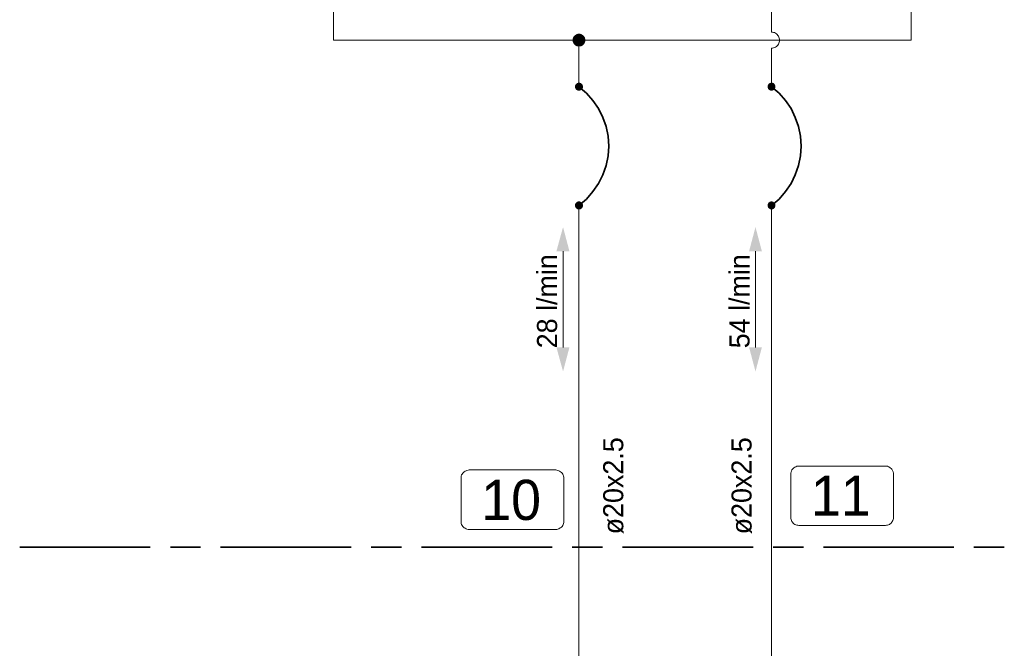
# Model space of a CAD drawing. Header units: millimetres. Extents: x 0 to 138, y 0 to 47.
# Tile 65 of 165: x 2.91 to 6.76, y 31.97 to 34.43. Entities that reach past the tile are written whole.
import ezdxf

# ---------------------------------------------------------------- set-up
doc = ezdxf.new("R2010")
doc.units = ezdxf.units.MM
for name, color, linetype in [('PDF_Geomertry', 7, 'Continuous'), ('PDF_Solid Fills', 7, 'Continuous'), ('PDF_Text', 7, 'Continuous')]:
    doc.layers.add(name, color=color, linetype=linetype)
doc.styles.add('PDF Arial', font='txt')

msp = doc.modelspace()

# ---------------------------------------------------------------- hatches: boundary and pattern name
at = {"layer": 'PDF_Solid Fills', "transparency": 33554559}
for points in [[(5.0974, 34.3493), (5.0724, 34.3521), (5.0729, 34.3554)], [(5.0974, 34.3493), (5.0724, 34.3493), (5.0724, 34.3521)], [(5.0974, 34.3493), (5.0724, 34.3457), (5.0724, 34.3493)], [(5.0974, 34.3493), (5.0729, 34.3424), (5.0724, 34.3457)], [(5.0974, 34.3493), (5.0729, 34.3554), (5.0743, 34.359)], [(5.0974, 34.3493), (5.0743, 34.3396), (5.0729, 34.3424)], [(5.0974, 34.3493), (5.0743, 34.359), (5.0757, 34.3618)], [(5.0974, 34.3493), (5.0757, 34.3368), (5.0743, 34.3396)], [(5.0974, 34.3493), (5.0757, 34.3618), (5.0771, 34.3646)], [(5.0974, 34.3493), (5.0771, 34.334), (5.0757, 34.3368)], [(5.0974, 34.3493), (5.0771, 34.3646), (5.0799, 34.3665)], [(5.0974, 34.3493), (5.0799, 34.3313), (5.0771, 34.334)], [(5.0974, 34.3493), (5.0799, 34.3665), (5.0821, 34.3687)], [(5.0974, 34.3493), (5.0821, 34.329), (5.0799, 34.3313)], [(5.0974, 34.3493), (5.0821, 34.3687), (5.0849, 34.3707)], [(5.0974, 34.3493), (5.0849, 34.3271), (5.0821, 34.329)], [(5.0974, 34.3493), (5.0849, 34.3707), (5.0876, 34.3721)], [(5.0974, 34.3493), (5.0876, 34.3257), (5.0849, 34.3271)], [(5.0974, 34.3493), (5.0876, 34.3721), (5.091, 34.3735)], [(5.0974, 34.3493), (5.091, 34.3249), (5.0876, 34.3257)], [(5.0974, 34.3493), (5.091, 34.3735), (5.0937, 34.3743)], [(5.0974, 34.3493), (5.0937, 34.3243), (5.091, 34.3249)], [(5.0974, 34.3493), (5.0937, 34.3743), (5.0974, 34.3743)], [(5.0974, 34.3493), (5.0974, 34.3243), (5.0937, 34.3243)], [(5.0974, 34.3493), (5.1007, 34.3743), (5.1035, 34.3735)], [(5.0974, 34.3493), (5.0974, 34.3743), (5.1007, 34.3743)], [(5.0974, 34.3493), (5.1035, 34.3735), (5.1071, 34.3721)], [(5.0974, 34.3493), (5.1071, 34.3721), (5.1099, 34.3707)], [(5.0974, 34.3493), (5.1099, 34.3707), (5.1126, 34.3687)], [(5.0974, 34.3493), (5.1126, 34.3687), (5.1154, 34.3665)], [(5.0974, 34.3493), (5.1154, 34.3665), (5.1174, 34.3646)], [(5.0974, 34.3493), (5.1174, 34.3646), (5.1188, 34.3618)], [(5.0974, 34.3493), (5.1188, 34.3618), (5.121, 34.359)], [(5.0974, 34.3493), (5.121, 34.359), (5.1215, 34.3554)], [(5.0974, 34.3493), (5.1215, 34.3554), (5.1224, 34.3521)], [(5.0974, 34.3493), (5.1224, 34.3521), (5.1224, 34.3493)], [(5.0974, 34.3493), (5.1007, 34.3243), (5.0974, 34.3243)], [(5.0974, 34.3493), (5.1035, 34.3249), (5.1007, 34.3243)], [(5.0974, 34.3493), (5.1071, 34.3257), (5.1035, 34.3249)], [(5.0974, 34.3493), (5.1099, 34.3271), (5.1071, 34.3257)], [(5.0974, 34.3493), (5.1126, 34.329), (5.1099, 34.3271)], [(5.0974, 34.3493), (5.1154, 34.3313), (5.1126, 34.329)], [(5.0974, 34.3493), (5.1174, 34.334), (5.1154, 34.3313)], [(5.0974, 34.3493), (5.1188, 34.3368), (5.1174, 34.334)], [(5.0974, 34.3493), (5.121, 34.3396), (5.1188, 34.3368)], [(5.0974, 34.3493), (5.1215, 34.3424), (5.121, 34.3396)], [(5.0974, 34.3493), (5.1224, 34.3457), (5.1215, 34.3424)], [(5.0974, 34.3493), (5.1224, 34.3493), (5.1224, 34.3457)], [(5.0974, 34.1665), (5.0812, 34.1665), (5.0821, 34.1688)], [(5.0974, 34.1665), (5.0821, 34.1646), (5.0812, 34.1665)], [(5.0974, 34.1665), (5.0821, 34.1707), (5.0826, 34.1729)], [(5.0974, 34.1665), (5.0821, 34.1688), (5.0821, 34.1707)], [(5.0974, 34.1665), (5.0821, 34.1624), (5.0821, 34.1646)], [(5.0974, 34.1665), (5.0826, 34.161), (5.0821, 34.1624)], [(5.0974, 34.1665), (5.0826, 34.1729), (5.084, 34.1743)], [(5.0974, 34.1665), (5.084, 34.159), (5.0826, 34.161)], [(5.0974, 34.1665), (5.084, 34.1743), (5.0849, 34.1763)], [(5.0974, 34.1665), (5.0849, 34.1568), (5.084, 34.159)], [(5.0974, 34.1665), (5.0849, 34.1763), (5.0863, 34.1776)], [(5.0974, 34.1665), (5.0863, 34.1554), (5.0849, 34.1568)], [(5.0974, 34.1665), (5.0863, 34.1776), (5.0876, 34.179)], [(5.0974, 34.1665), (5.0876, 34.154), (5.0863, 34.1554)], [(5.0974, 34.1665), (5.0876, 34.179), (5.0896, 34.1804)], [(5.0974, 34.1665), (5.0896, 34.1535), (5.0876, 34.154)], [(5.0974, 34.1665), (5.0896, 34.1804), (5.091, 34.1813)], [(5.0974, 34.1665), (5.091, 34.1521), (5.0896, 34.1535)], [(5.0974, 34.1665), (5.091, 34.1813), (5.0932, 34.1818)], [(5.0974, 34.1665), (5.0932, 34.1513), (5.091, 34.1521)], [(5.0974, 34.1665), (5.0932, 34.1818), (5.0951, 34.1826)], [(5.0974, 34.1665), (5.0951, 34.1513), (5.0932, 34.1513)], [(5.0974, 34.1665), (5.0951, 34.1826), (5.0974, 34.1826)], [(5.0974, 34.1665), (5.0974, 34.1513), (5.0951, 34.1513)], [(5.0974, 34.1665), (5.0993, 34.1826), (5.1015, 34.1818)], [(5.0974, 34.1665), (5.0974, 34.1826), (5.0993, 34.1826)], [(5.0974, 34.1665), (5.1015, 34.1818), (5.1035, 34.1813)], [(5.0974, 34.1665), (5.1035, 34.1813), (5.1049, 34.1804)], [(5.0974, 34.1665), (5.1049, 34.1804), (5.1071, 34.179)], [(5.0974, 34.1665), (5.1071, 34.179), (5.1085, 34.1776)], [(5.0974, 34.1665), (5.1085, 34.1776), (5.1099, 34.1763)], [(5.0974, 34.1665), (5.1099, 34.1763), (5.1112, 34.1743)], [(5.0974, 34.1665), (5.1112, 34.1743), (5.1118, 34.1729)], [(5.0974, 34.1665), (5.1118, 34.1729), (5.1126, 34.1707)], [(5.0974, 34.1665), (5.1126, 34.1707), (5.1132, 34.1688)], [(5.0974, 34.1665), (5.1132, 34.1688), (5.1132, 34.1665)], [(5.0974, 34.1665), (5.0993, 34.1513), (5.0974, 34.1513)], [(5.0974, 34.1665), (5.1015, 34.1513), (5.0993, 34.1513)], [(5.0974, 34.1665), (5.1035, 34.1521), (5.1015, 34.1513)], [(5.0974, 34.1665), (5.1049, 34.1535), (5.1035, 34.1521)], [(5.0974, 34.1665), (5.1071, 34.154), (5.1049, 34.1535)], [(5.0974, 34.1665), (5.1085, 34.1554), (5.1071, 34.154)], [(5.0974, 34.1665), (5.1099, 34.1568), (5.1085, 34.1554)], [(5.0974, 34.1665), (5.1112, 34.159), (5.1099, 34.1568)], [(5.0974, 34.1665), (5.1118, 34.161), (5.1112, 34.159)], [(5.0974, 34.1665), (5.1126, 34.1624), (5.1118, 34.161)], [(5.0974, 34.1665), (5.1132, 34.1646), (5.1126, 34.1624)], [(5.0974, 34.1665), (5.1132, 34.1665), (5.1132, 34.1646)], [(5.8515, 34.1665), (5.8363, 34.1688), (5.8368, 34.1707)], [(5.8515, 34.1665), (5.8363, 34.1665), (5.8363, 34.1688)], [(5.8515, 34.1665), (5.8363, 34.1646), (5.8363, 34.1665)], [(5.8515, 34.1665), (5.8368, 34.1624), (5.8363, 34.1646)], [(5.8515, 34.1665), (5.8368, 34.1707), (5.8376, 34.1729)], [(5.8515, 34.1665), (5.8376, 34.161), (5.8368, 34.1624)], [(5.8515, 34.1665), (5.8376, 34.1729), (5.8382, 34.1743)], [(5.8515, 34.1665), (5.8382, 34.159), (5.8376, 34.161)], [(5.8515, 34.1665), (5.8382, 34.1743), (5.8396, 34.1763)], [(5.8515, 34.1665), (5.8396, 34.1568), (5.8382, 34.159)], [(5.8515, 34.1665), (5.8396, 34.1763), (5.8404, 34.1776)], [(5.8515, 34.1665), (5.8404, 34.1554), (5.8396, 34.1568)], [(5.8515, 34.1665), (5.8404, 34.1776), (5.8424, 34.179)], [(5.8515, 34.1665), (5.8424, 34.154), (5.8404, 34.1554)], [(5.8515, 34.1665), (5.8424, 34.179), (5.8437, 34.1804)], [(5.8515, 34.1665), (5.8437, 34.1535), (5.8424, 34.154)], [(5.8515, 34.1665), (5.8437, 34.1804), (5.846, 34.1813)], [(5.8515, 34.1665), (5.846, 34.1521), (5.8437, 34.1535)], [(5.8515, 34.1665), (5.846, 34.1813), (5.8479, 34.1818)], [(5.8515, 34.1665), (5.8479, 34.1513), (5.846, 34.1521)], [(5.8515, 34.1665), (5.8479, 34.1818), (5.8501, 34.1826)], [(5.8515, 34.1665), (5.8501, 34.1513), (5.8479, 34.1513)], [(5.8515, 34.1665), (5.8501, 34.1826), (5.8515, 34.1826)], [(5.8515, 34.1665), (5.8515, 34.1513), (5.8501, 34.1513)], [(5.8515, 34.1665), (5.8535, 34.1826), (5.8557, 34.1818)], [(5.8515, 34.1665), (5.8515, 34.1826), (5.8535, 34.1826)], [(5.8515, 34.1665), (5.8557, 34.1818), (5.8576, 34.1813)], [(5.8515, 34.1665), (5.8576, 34.1813), (5.8599, 34.1804)], [(5.8515, 34.1665), (5.8599, 34.1804), (5.8612, 34.179)], [(5.8515, 34.1665), (5.8612, 34.179), (5.8626, 34.1776)], [(5.8515, 34.1665), (5.8626, 34.1776), (5.864, 34.1763)], [(5.8515, 34.1665), (5.864, 34.1763), (5.8654, 34.1743)], [(5.8515, 34.1665), (5.8654, 34.1743), (5.866, 34.1729)], [(5.8515, 34.1665), (5.866, 34.1729), (5.8668, 34.1707)], [(5.8515, 34.1665), (5.8668, 34.1707), (5.8674, 34.1688)], [(5.8515, 34.1665), (5.8674, 34.1688), (5.8674, 34.1665)], [(5.8515, 34.1665), (5.8535, 34.1513), (5.8515, 34.1513)], [(5.8515, 34.1665), (5.8557, 34.1513), (5.8535, 34.1513)], [(5.8515, 34.1665), (5.8576, 34.1521), (5.8557, 34.1513)], [(5.8515, 34.1665), (5.8599, 34.1535), (5.8576, 34.1521)], [(5.8515, 34.1665), (5.8612, 34.154), (5.8599, 34.1535)], [(5.8515, 34.1665), (5.8626, 34.1554), (5.8612, 34.154)], [(5.8515, 34.1665), (5.864, 34.1568), (5.8626, 34.1554)], [(5.8515, 34.1665), (5.8654, 34.159), (5.864, 34.1568)], [(5.8515, 34.1665), (5.866, 34.161), (5.8654, 34.159)], [(5.8515, 34.1665), (5.8668, 34.1624), (5.866, 34.161)], [(5.8515, 34.1665), (5.8674, 34.1646), (5.8668, 34.1624)], [(5.8515, 34.1665), (5.8674, 34.1665), (5.8674, 34.1646)], [(5.0974, 33.7013), (5.0812, 33.7013), (5.0821, 33.7035)], [(5.0974, 33.7013), (5.0821, 33.6993), (5.0812, 33.7013)], [(5.0974, 33.7013), (5.0821, 33.7054), (5.0826, 33.7076)], [(5.0974, 33.7013), (5.0821, 33.7035), (5.0821, 33.7054)], [(5.0974, 33.7013), (5.0821, 33.6971), (5.0821, 33.6993)], [(5.0974, 33.7013), (5.0826, 33.6957), (5.0821, 33.6971)], [(5.0974, 33.7013), (5.0826, 33.7076), (5.084, 33.7096)], [(5.0974, 33.7013), (5.084, 33.6938), (5.0826, 33.6957)], [(5.0974, 33.7013), (5.084, 33.7096), (5.0849, 33.711)], [(5.0974, 33.7013), (5.0849, 33.6915), (5.084, 33.6938)], [(5.0974, 33.7013), (5.0849, 33.711), (5.0863, 33.7124)], [(5.0974, 33.7013), (5.0863, 33.6901), (5.0849, 33.6915)], [(5.0974, 33.7013), (5.0863, 33.7124), (5.0876, 33.7138)], [(5.0974, 33.7013), (5.0876, 33.6887), (5.0863, 33.6901)], [(5.0974, 33.7013), (5.0876, 33.7138), (5.0896, 33.7151)], [(5.0974, 33.7013), (5.0896, 33.6882), (5.0876, 33.6887)], [(5.0974, 33.7013), (5.0896, 33.7151), (5.091, 33.716)], [(5.0974, 33.7013), (5.091, 33.6868), (5.0896, 33.6882)], [(5.0974, 33.7013), (5.091, 33.716), (5.0932, 33.7165)], [(5.0974, 33.7013), (5.0932, 33.686), (5.091, 33.6868)], [(5.0974, 33.7013), (5.0932, 33.7165), (5.0951, 33.7174)], [(5.0974, 33.7013), (5.0951, 33.686), (5.0932, 33.686)], [(5.0974, 33.7013), (5.0951, 33.7174), (5.0974, 33.7174)], [(5.0974, 33.7013), (5.0974, 33.686), (5.0951, 33.686)], [(5.0974, 33.7013), (5.0993, 33.7174), (5.1015, 33.7165)], [(5.0974, 33.7013), (5.0974, 33.7174), (5.0993, 33.7174)], [(5.0974, 33.7013), (5.1015, 33.7165), (5.1035, 33.716)], [(5.0974, 33.7013), (5.1035, 33.716), (5.1049, 33.7151)], [(5.0974, 33.7013), (5.1049, 33.7151), (5.1071, 33.7138)], [(5.0974, 33.7013), (5.1071, 33.7138), (5.1085, 33.7124)], [(5.0974, 33.7013), (5.1085, 33.7124), (5.1099, 33.711)], [(5.0974, 33.7013), (5.1099, 33.711), (5.1112, 33.7096)], [(5.0974, 33.7013), (5.1112, 33.7096), (5.1118, 33.7076)], [(5.0974, 33.7013), (5.1118, 33.7076), (5.1126, 33.7054)], [(5.0974, 33.7013), (5.1126, 33.7054), (5.1132, 33.7035)], [(5.0974, 33.7013), (5.1132, 33.7035), (5.1132, 33.7013)], [(5.0974, 33.7013), (5.0993, 33.686), (5.0974, 33.686)], [(5.0974, 33.7013), (5.1015, 33.686), (5.0993, 33.686)], [(5.0974, 33.7013), (5.1035, 33.6868), (5.1015, 33.686)], [(5.0974, 33.7013), (5.1049, 33.6882), (5.1035, 33.6868)], [(5.0974, 33.7013), (5.1071, 33.6887), (5.1049, 33.6882)], [(5.0974, 33.7013), (5.1085, 33.6901), (5.1071, 33.6887)], [(5.0974, 33.7013), (5.1099, 33.6915), (5.1085, 33.6901)], [(5.0974, 33.7013), (5.1112, 33.6938), (5.1099, 33.6915)], [(5.0974, 33.7013), (5.1118, 33.6957), (5.1112, 33.6938)], [(5.0974, 33.7013), (5.1126, 33.6971), (5.1118, 33.6957)], [(5.0974, 33.7013), (5.1132, 33.6993), (5.1126, 33.6971)], [(5.0974, 33.7013), (5.1132, 33.7013), (5.1132, 33.6993)], [(5.8515, 33.7013), (5.8363, 33.7035), (5.8368, 33.7054)], [(5.8515, 33.7013), (5.8363, 33.7013), (5.8363, 33.7035)], [(5.8515, 33.7013), (5.8363, 33.6993), (5.8363, 33.7013)], [(5.8515, 33.7013), (5.8368, 33.6971), (5.8363, 33.6993)], [(5.8515, 33.7013), (5.8368, 33.7054), (5.8376, 33.7076)], [(5.8515, 33.7013), (5.8376, 33.6957), (5.8368, 33.6971)], [(5.8515, 33.7013), (5.8376, 33.7076), (5.8382, 33.7096)], [(5.8515, 33.7013), (5.8382, 33.6938), (5.8376, 33.6957)], [(5.8515, 33.7013), (5.8382, 33.7096), (5.8396, 33.711)], [(5.8515, 33.7013), (5.8396, 33.6915), (5.8382, 33.6938)], [(5.8515, 33.7013), (5.8396, 33.711), (5.8404, 33.7124)], [(5.8515, 33.7013), (5.8404, 33.6901), (5.8396, 33.6915)], [(5.8515, 33.7013), (5.8404, 33.7124), (5.8424, 33.7138)], [(5.8515, 33.7013), (5.8424, 33.6887), (5.8404, 33.6901)], [(5.8515, 33.7013), (5.8424, 33.7138), (5.8437, 33.7151)], [(5.8515, 33.7013), (5.8437, 33.6882), (5.8424, 33.6887)], [(5.8515, 33.7013), (5.8437, 33.7151), (5.846, 33.716)], [(5.8515, 33.7013), (5.846, 33.6868), (5.8437, 33.6882)], [(5.8515, 33.7013), (5.846, 33.716), (5.8479, 33.7165)], [(5.8515, 33.7013), (5.8479, 33.686), (5.846, 33.6868)], [(5.8515, 33.7013), (5.8479, 33.7165), (5.8501, 33.7174)], [(5.8515, 33.7013), (5.8501, 33.686), (5.8479, 33.686)], [(5.8515, 33.7013), (5.8501, 33.7174), (5.8515, 33.7174)], [(5.8515, 33.7013), (5.8515, 33.686), (5.8501, 33.686)], [(5.8515, 33.7013), (5.8535, 33.7174), (5.8557, 33.7165)], [(5.8515, 33.7013), (5.8515, 33.7174), (5.8535, 33.7174)], [(5.8515, 33.7013), (5.8557, 33.7165), (5.8576, 33.716)], [(5.8515, 33.7013), (5.8576, 33.716), (5.8599, 33.7151)], [(5.8515, 33.7013), (5.8599, 33.7151), (5.8612, 33.7138)], [(5.8515, 33.7013), (5.8612, 33.7138), (5.8626, 33.7124)], [(5.8515, 33.7013), (5.8626, 33.7124), (5.864, 33.711)], [(5.8515, 33.7013), (5.864, 33.711), (5.8654, 33.7096)], [(5.8515, 33.7013), (5.8654, 33.7096), (5.866, 33.7076)], [(5.8515, 33.7013), (5.866, 33.7076), (5.8668, 33.7054)], [(5.8515, 33.7013), (5.8668, 33.7054), (5.8674, 33.7035)], [(5.8515, 33.7013), (5.8674, 33.7035), (5.8674, 33.7013)], [(5.8515, 33.7013), (5.8535, 33.686), (5.8515, 33.686)], [(5.8515, 33.7013), (5.8557, 33.686), (5.8535, 33.686)], [(5.8515, 33.7013), (5.8576, 33.6868), (5.8557, 33.686)], [(5.8515, 33.7013), (5.8599, 33.6882), (5.8576, 33.6868)], [(5.8515, 33.7013), (5.8612, 33.6887), (5.8599, 33.6882)], [(5.8515, 33.7013), (5.8626, 33.6901), (5.8612, 33.6887)], [(5.8515, 33.7013), (5.864, 33.6915), (5.8626, 33.6901)], [(5.8515, 33.7013), (5.8654, 33.6938), (5.864, 33.6915)], [(5.8515, 33.7013), (5.866, 33.6957), (5.8654, 33.6938)], [(5.8515, 33.7013), (5.8668, 33.6971), (5.866, 33.6957)], [(5.8515, 33.7013), (5.8674, 33.6993), (5.8668, 33.6971)], [(5.8515, 33.7013), (5.8674, 33.7013), (5.8674, 33.6993)]]:
    msp.add_hatch(color=256, dxfattribs=at).paths.add_polyline_path(points)

# ---------------------------------------------------------------- linework, layer by layer
at = {"layer": 'PDF_Geomertry', "lineweight": 15}
for points in [[(6.3988, 34.9429), (6.3988, 34.8804), (6.3988, 34.3493), (5.0974, 34.3493), (4.1354, 34.3493), (4.1354, 34.8993), (4.1354, 34.9618)], [(5.8515, 34.3804), (5.8515, 34.5285), (5.8549, 34.5285)], [(5.8515, 34.1665), (5.8515, 34.3174), (5.8557, 34.3179), (5.8599, 34.3188), (5.864, 34.3201), (5.8674, 34.3221), (5.871, 34.3243), (5.8737, 34.3271), (5.8765, 34.3299), (5.8793, 34.3332), (5.8807, 34.3368), (5.8821, 34.341), (5.8826, 34.3451), (5.8835, 34.3493), (5.8826, 34.3535), (5.8821, 34.3568), (5.8807, 34.361), (5.8793, 34.3646), (5.8765, 34.3679), (5.8737, 34.3715), (5.871, 34.3743), (5.8674, 34.3763), (5.864, 34.3785), (5.8599, 34.379), (5.8557, 34.3804), (5.8515, 34.3804), (5.8557, 34.3804), (5.8599, 34.379), (5.864, 34.3785), (5.8674, 34.3763), (5.871, 34.3743), (5.8737, 34.3715), (5.8765, 34.3679), (5.8793, 34.3646), (5.8807, 34.361), (5.8821, 34.3568), (5.8826, 34.3535), (5.8835, 34.3493), (5.8826, 34.3451), (5.8821, 34.341), (5.8807, 34.3368), (5.8793, 34.3332), (5.8765, 34.3299), (5.8737, 34.3271), (5.871, 34.3243), (5.8674, 34.3221), (5.864, 34.3201), (5.8599, 34.3188), (5.8557, 34.3179), (5.8515, 34.3174)], [(5.0974, 34.1665), (5.0974, 34.3493)], [(5.0974, 31.6146), (5.0974, 33.7013)], [(5.8515, 31.6082), (5.8515, 33.7013)], [(5.0349, 33.5221), (5.0349, 33.334), (5.0349, 33.1451)], [(5.789, 33.5221), (5.789, 33.334), (5.789, 33.1451)]]:
    msp.add_lwpolyline(points, dxfattribs=at)
at = {"layer": 'PDF_Geomertry', "lineweight": 0}
for points in [[(5.0849, 34.3493), (5.0849, 34.3471), (5.0854, 34.3457), (5.0854, 34.3443), (5.0863, 34.3429), (5.0876, 34.3415), (5.0882, 34.3401), (5.0896, 34.3388), (5.091, 34.3382), (5.0924, 34.3374), (5.0937, 34.3368), (5.096, 34.3368), (5.0974, 34.3368), (5.0988, 34.3368), (5.1007, 34.3368), (5.1021, 34.3374), (5.1035, 34.3382), (5.1049, 34.3388), (5.1063, 34.3401), (5.1071, 34.3415), (5.1085, 34.3429), (5.109, 34.3443), (5.1099, 34.3457), (5.1099, 34.3471), (5.1099, 34.3493), (5.1099, 34.3507), (5.1099, 34.3521), (5.109, 34.354), (5.1085, 34.3554), (5.1071, 34.3568), (5.1063, 34.3582), (5.1049, 34.359), (5.1035, 34.3596), (5.1021, 34.3604), (5.1007, 34.361), (5.0988, 34.3618), (5.0974, 34.3618), (5.096, 34.3618), (5.0937, 34.361), (5.0924, 34.3604), (5.091, 34.3596), (5.0896, 34.359), (5.0882, 34.3582), (5.0876, 34.3568), (5.0863, 34.3554), (5.0854, 34.354), (5.0854, 34.3521), (5.0849, 34.3507), (5.0849, 34.3493)], [(5.0896, 34.1665), (5.0896, 34.166), (5.0896, 34.1646), (5.0904, 34.1638), (5.0904, 34.1632), (5.091, 34.1618), (5.0918, 34.161), (5.0924, 34.1604), (5.0932, 34.1596), (5.0946, 34.1596), (5.0951, 34.159), (5.0965, 34.159), (5.0974, 34.159), (5.0988, 34.159), (5.0993, 34.159), (5.1001, 34.1596), (5.1015, 34.1596), (5.1021, 34.1604), (5.1029, 34.161), (5.1035, 34.1618), (5.1043, 34.1632), (5.1049, 34.1638), (5.1049, 34.1646), (5.1049, 34.166), (5.1049, 34.1665), (5.1049, 34.1679), (5.1049, 34.1688), (5.1049, 34.1701), (5.1043, 34.1707), (5.1035, 34.1715), (5.1029, 34.1721), (5.1021, 34.1729), (5.1015, 34.1735), (5.1001, 34.1743), (5.0993, 34.1743), (5.0988, 34.1743), (5.0974, 34.1743), (5.0965, 34.1743), (5.0951, 34.1743), (5.0946, 34.1743), (5.0932, 34.1735), (5.0924, 34.1729), (5.0918, 34.1721), (5.091, 34.1715), (5.0904, 34.1707), (5.0904, 34.1701), (5.0896, 34.1688), (5.0896, 34.1679), (5.0896, 34.1665)], [(5.8437, 34.1665), (5.8437, 34.166), (5.8446, 34.1646), (5.8446, 34.1638), (5.8451, 34.1632), (5.8451, 34.1618), (5.846, 34.161), (5.8474, 34.1604), (5.8479, 34.1596), (5.8488, 34.1596), (5.8501, 34.159), (5.8507, 34.159), (5.8515, 34.159), (5.8529, 34.159), (5.8535, 34.159), (5.8549, 34.1596), (5.8557, 34.1596), (5.8563, 34.1604), (5.8571, 34.161), (5.8576, 34.1618), (5.8585, 34.1632), (5.859, 34.1638), (5.859, 34.1646), (5.8599, 34.166), (5.8599, 34.1665), (5.8599, 34.1679), (5.859, 34.1688), (5.859, 34.1701), (5.8585, 34.1707), (5.8576, 34.1715), (5.8571, 34.1721), (5.8563, 34.1729), (5.8557, 34.1735), (5.8549, 34.1743), (5.8535, 34.1743), (5.8529, 34.1743), (5.8515, 34.1743), (5.8507, 34.1743), (5.8501, 34.1743), (5.8488, 34.1743), (5.8479, 34.1735), (5.8474, 34.1729), (5.846, 34.1721), (5.8451, 34.1715), (5.8451, 34.1707), (5.8446, 34.1701), (5.8446, 34.1688), (5.8437, 34.1679), (5.8437, 34.1665)], [(5.0896, 33.7013), (5.0896, 33.7007), (5.0896, 33.6993), (5.0904, 33.6985), (5.0904, 33.6979), (5.091, 33.6965), (5.0918, 33.6957), (5.0924, 33.6951), (5.0932, 33.6943), (5.0946, 33.6943), (5.0951, 33.6938), (5.0965, 33.6938), (5.0974, 33.6938), (5.0988, 33.6938), (5.0993, 33.6938), (5.1001, 33.6943), (5.1015, 33.6943), (5.1021, 33.6951), (5.1029, 33.6957), (5.1035, 33.6965), (5.1043, 33.6979), (5.1049, 33.6985), (5.1049, 33.6993), (5.1049, 33.7007), (5.1049, 33.7013), (5.1049, 33.7026), (5.1049, 33.7035), (5.1049, 33.7049), (5.1043, 33.7054), (5.1035, 33.7063), (5.1029, 33.7068), (5.1021, 33.7076), (5.1015, 33.7082), (5.1001, 33.709), (5.0993, 33.709), (5.0988, 33.709), (5.0974, 33.7096), (5.0965, 33.709), (5.0951, 33.709), (5.0946, 33.709), (5.0932, 33.7082), (5.0924, 33.7076), (5.0918, 33.7068), (5.091, 33.7063), (5.0904, 33.7054), (5.0904, 33.7049), (5.0896, 33.7035), (5.0896, 33.7026), (5.0896, 33.7013)], [(5.8437, 33.7013), (5.8437, 33.7007), (5.8446, 33.6993), (5.8446, 33.6985), (5.8451, 33.6979), (5.8451, 33.6965), (5.846, 33.6957), (5.8474, 33.6951), (5.8479, 33.6943), (5.8488, 33.6943), (5.8501, 33.6938), (5.8507, 33.6938), (5.8515, 33.6938), (5.8529, 33.6938), (5.8535, 33.6938), (5.8549, 33.6943), (5.8557, 33.6943), (5.8563, 33.6951), (5.8571, 33.6957), (5.8576, 33.6965), (5.8585, 33.6979), (5.859, 33.6985), (5.859, 33.6993), (5.8599, 33.7007), (5.8599, 33.7013), (5.8599, 33.7026), (5.859, 33.7035), (5.859, 33.7049), (5.8585, 33.7054), (5.8576, 33.7063), (5.8571, 33.7068), (5.8563, 33.7076), (5.8557, 33.7082), (5.8549, 33.709), (5.8535, 33.709), (5.8529, 33.709), (5.8515, 33.7096), (5.8507, 33.709), (5.8501, 33.709), (5.8488, 33.709), (5.8479, 33.7082), (5.8474, 33.7076), (5.846, 33.7068), (5.8451, 33.7063), (5.8451, 33.7054), (5.8446, 33.7049), (5.8446, 33.7035), (5.8437, 33.7026), (5.8437, 33.7013)]]:
    msp.add_lwpolyline(points, close=True, dxfattribs=at)
at = {"layer": 'PDF_Geomertry', "lineweight": 35}
for points in [[(5.0974, 33.7013), (5.1265, 33.7263), (5.1521, 33.7554), (5.1737, 33.7874), (5.191, 33.8215), (5.2035, 33.8582), (5.2113, 33.8957), (5.214, 33.934), (5.2113, 33.9729), (5.2035, 34.0104), (5.191, 34.0465), (5.1737, 34.0813), (5.1521, 34.1132), (5.1265, 34.1415), (5.0974, 34.1665)], [(5.8515, 33.7013), (5.8813, 33.7263), (5.9063, 33.7554), (5.9285, 33.7874), (5.9451, 33.8215), (5.9576, 33.8582), (5.9654, 33.8957), (5.9682, 33.934), (5.9654, 33.9729), (5.9576, 34.0104), (5.9451, 34.0465), (5.9285, 34.0813), (5.9063, 34.1132), (5.8813, 34.1415), (5.8515, 34.1665)], [(2.9057, 32.3624), (3.4174, 32.3624)], [(3.496, 32.3624), (3.614, 32.3624)], [(3.6932, 32.3624), (4.2049, 32.3624)], [(4.2835, 32.3624), (4.4015, 32.3624)], [(4.4799, 32.3624), (4.9918, 32.3624)], [(5.071, 32.3624), (5.189, 32.3624)], [(5.2674, 32.3624), (5.7793, 32.3624)], [(5.8585, 32.3624), (5.9765, 32.3624)], [(6.0549, 32.3624), (6.5668, 32.3624)], [(6.6451, 32.3624), (6.764, 32.3624)]]:
    msp.add_lwpolyline(points, dxfattribs=at)
at = {"layer": 'PDF_Geomertry', "lineweight": 9}
for points in [[(5.0063, 32.6646), (5.0104, 32.6638), (5.0146, 32.6632), (5.0182, 32.6618), (5.0215, 32.6596), (5.0251, 32.6576), (5.0285, 32.6549), (5.0313, 32.6521), (5.0335, 32.6485), (5.0354, 32.6451), (5.0368, 32.641), (5.0376, 32.6368), (5.0376, 32.6326), (5.0376, 32.4632), (5.0376, 32.459), (5.0368, 32.4549), (5.0354, 32.4513), (5.0335, 32.4471), (5.0313, 32.4438), (5.0285, 32.441), (5.0251, 32.4382), (5.0215, 32.436), (5.0182, 32.434), (5.0146, 32.4326), (5.0104, 32.4318), (5.0063, 32.4318), (4.6668, 32.4318), (4.6626, 32.4318), (4.6585, 32.4326), (4.6549, 32.434), (4.6507, 32.436), (4.6474, 32.4382), (4.6446, 32.441), (4.6418, 32.4438), (4.6396, 32.4471), (4.6376, 32.4513), (4.6362, 32.4549), (4.6354, 32.459), (4.6354, 32.4632), (4.6354, 32.6326), (4.6354, 32.6368), (4.6362, 32.641), (4.6376, 32.6451), (4.6396, 32.6485), (4.6418, 32.6521), (4.6446, 32.6549), (4.6474, 32.6576), (4.6507, 32.6596), (4.6549, 32.6618), (4.6585, 32.6632), (4.6626, 32.6638), (4.6668, 32.6646), (5.0063, 32.6646)], [(6.2979, 32.6799), (6.3021, 32.6799), (6.3063, 32.679), (6.3104, 32.6776), (6.314, 32.6757), (6.3174, 32.6735), (6.3201, 32.6707), (6.3229, 32.6674), (6.3251, 32.6646), (6.3271, 32.6604), (6.3285, 32.6568), (6.3293, 32.6526), (6.3293, 32.6485), (6.3293, 32.4785), (6.3293, 32.4749), (6.3285, 32.4707), (6.3271, 32.4665), (6.3251, 32.4632), (6.3229, 32.4596), (6.3201, 32.4563), (6.3174, 32.454), (6.314, 32.4513), (6.3104, 32.4499), (6.3063, 32.4485), (6.3021, 32.4479), (6.2979, 32.4471), (5.9585, 32.4471), (5.9543, 32.4479), (5.9507, 32.4485), (5.9465, 32.4499), (5.9432, 32.4513), (5.9396, 32.454), (5.9362, 32.4563), (5.9335, 32.4596), (5.9313, 32.4632), (5.9299, 32.4665), (5.9285, 32.4707), (5.9271, 32.4749), (5.9271, 32.4785), (5.9271, 32.6485), (5.9271, 32.6526), (5.9285, 32.6568), (5.9299, 32.6604), (5.9313, 32.6646), (5.9335, 32.6674), (5.9362, 32.6707), (5.9396, 32.6735), (5.9432, 32.6757), (5.9465, 32.6776), (5.9507, 32.679), (5.9543, 32.6799), (5.9585, 32.6799), (6.2979, 32.6799)]]:
    msp.add_lwpolyline(points, close=True, dxfattribs=at)
at = {"layer": 'PDF_Solid Fills', "transparency": 33554559}
for points in [[(5.009, 33.5221), (5.0599, 33.5221), (5.009, 33.5221), (5.0349, 33.6165)], [(5.764, 33.5221), (5.814, 33.5221), (5.764, 33.5221), (5.789, 33.6165)], [(5.0599, 33.1451), (5.009, 33.1451), (5.0599, 33.1451), (5.0349, 33.0507)], [(5.814, 33.1451), (5.764, 33.1451), (5.814, 33.1451), (5.789, 33.0507)]]:
    msp.add_solid(points, dxfattribs=at)

# ---------------------------------------------------------------- texts
at = {"layer": 'PDF_Text', "char_height": 0.07874, "attachment_point": 7, "rotation": 90, "style": 'PDF Arial'}
for s, insert in [('28 l/min', (5.0126, 33.1415)), ('54 l/min', (5.7668, 33.1415)), ('ø20x2.5', (5.273, 32.4124)), ('ø20x2.5', (5.7758, 32.4124))]:
    msp.add_mtext(s, dxfattribs=dict(at, insert=insert))
at = {"layer": 'PDF_Text', "char_height": 0.15728, "attachment_point": 7, "style": 'PDF Arial'}
for s, insert in [('11', (6.0063, 32.4854)), ('10', (4.7146, 32.4666))]:
    msp.add_mtext(s, dxfattribs=dict(at, insert=insert))

doc.saveas('drawing.dxf')
